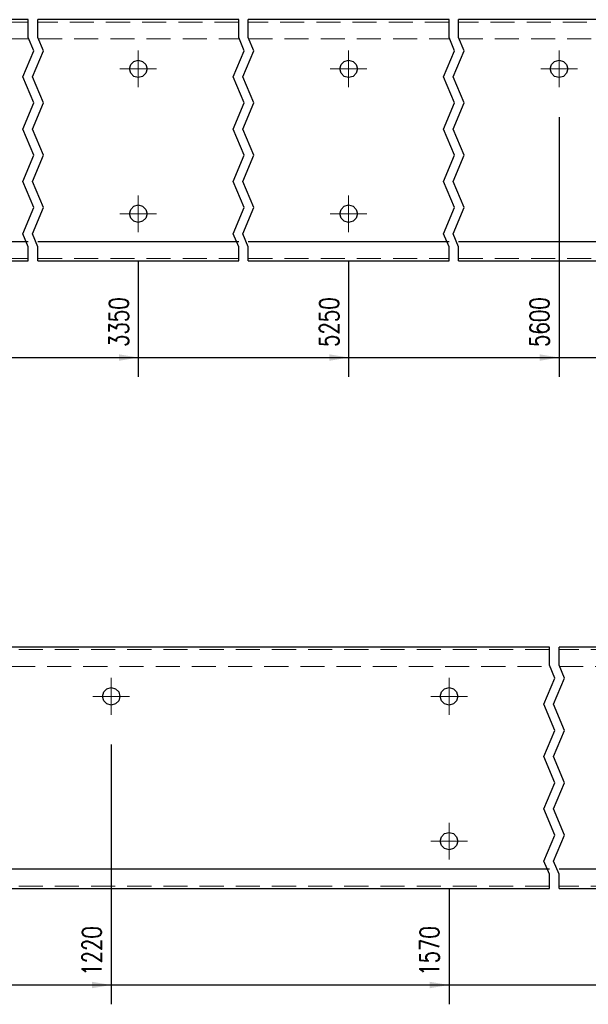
# Model space of a CAD drawing. Header units: millimetres. Extents: x -136 to 717, y 10101 to 10771.
# Tile 6 of 39: x -28 to 31, y 10300 to 10402. Entities that reach past the tile are written whole.
import ezdxf

# ---------------------------------------------------------------- set-up
doc = ezdxf.new("R2010")
doc.units = ezdxf.units.MM
doc.header["$LTSCALE"] = 10
doc.linetypes.add('HIDDEN', pattern=[0.375, 0.25, -0.125])
doc.linetypes.add('MITTE', pattern=[2, 1.25, -0.25, 0.25, -0.25])
doc.layers.get('Defpoints').update_dxf_attribs({"color": 1})
for name, color, linetype, lineweight in [('PS_Bolt', 4, 'Continuous', 13), ('PS_DIM', 4, 'Continuous', 13), ('PS_Hidden', 2, 'HIDDEN', 9), ('PS_Mid', 5, 'MITTE', 15), ('PS_Shape', 161, 'Continuous', 30), ('PS_SOLID', 7, 'Continuous', 30)]:
    doc.layers.add(name, color=color, linetype=linetype, lineweight=lineweight)
doc.styles.add('simplex', font='simplex.shx', dxfattribs={"width": 0.75})
doc.dimstyles.new('1_10_GŁ_DS1-LS10', dxfattribs={"dimtxt": 2, "dimasz": 2, "dimexe": 2, "dimexo": 5, "dimgap": 1, "dimtad": 1, "dimjust": 4, "dimdec": 0, "dimlfac": 10, "dimtxsty": 'simplex', "dimblk1": 'NONE', "dimsah": 1, "dimcen": 2, "dimclrd": 256, "dimclre": 256, "dimclrt": 3, "dimadec": 1, "dimazin": 0, "dimtfac": 1, "dimtdec": 0, "dimtmove": 2, "dimatfit": 3, "dimfxl": 1, "dimarcsym": 0})

# ---------------------------------------------------------------- blocks, each defined once
blk = doc.blocks.new('*D97')
at = {"layer": 'Defpoints', "color": 0, "transparency": 16777216}
for p in [(-15.64, 10381.67), (-92.04, 10376.77), (-15.64, 10366.77)]:
    blk.add_point(p, dxfattribs=at)
at = {"layer": 'PS_DIM', "lineweight": -2, "transparency": 16777216}
for p, q in [((-15.64, 10376.67), (-15.64, 10364.77)), ((-92.04, 10371.77), (-92.04, 10364.77)), ((-92.04, 10366.77), (-17.64, 10366.77))]:
    blk.add_line(p, q, dxfattribs=at)
at = {"layer": 'PS_DIM', "transparency": 16777216}
blk.add_solid([(-17.64, 10367.1), (-17.64, 10366.43), (-15.64, 10366.77)], dxfattribs=at)
at = {"layer": 'PS_DIM', "color": 3, "transparency": 16777216, "insert": (-17.66, 10370.43), "char_height": 2, "attachment_point": 5, "rotation": 90, "style": 'simplex'}
blk.add_mtext('3350', dxfattribs=at)
blk = doc.blocks.new('_None')
blk = doc.blocks.new('*D98')
at = {"layer": 'Defpoints', "color": 0, "transparency": 16777216}
for p in [(6.16, 10381.67), (-92.04, 10376.77), (6.16, 10366.77)]:
    blk.add_point(p, dxfattribs=at)
at = {"layer": 'PS_DIM', "lineweight": -2, "transparency": 16777216}
for p, q in [((6.16, 10376.67), (6.16, 10364.77)), ((-92.04, 10371.77), (-92.04, 10364.77)), ((-92.04, 10366.77), (4.16, 10366.77))]:
    blk.add_line(p, q, dxfattribs=at)
at = {"layer": 'PS_DIM', "transparency": 16777216}
blk.add_solid([(4.16, 10367.1), (4.16, 10366.43), (6.16, 10366.77)], dxfattribs=at)
at = {"layer": 'PS_DIM', "color": 3, "transparency": 16777216, "insert": (4.14, 10370.43), "char_height": 2, "attachment_point": 5, "rotation": 90, "style": 'simplex'}
blk.add_mtext('5250', dxfattribs=at)
blk = doc.blocks.new('*D99')
at = {"layer": 'Defpoints', "color": 0, "transparency": 16777216}
for p in [(27.96, 10396.67), (-92.04, 10376.77), (27.96, 10366.77)]:
    blk.add_point(p, dxfattribs=at)
at = {"layer": 'PS_DIM', "lineweight": -2, "transparency": 16777216}
for p, q in [((27.96, 10391.67), (27.96, 10364.77)), ((-92.04, 10371.77), (-92.04, 10364.77)), ((-92.04, 10366.77), (25.96, 10366.77))]:
    blk.add_line(p, q, dxfattribs=at)
at = {"layer": 'PS_DIM', "transparency": 16777216}
blk.add_solid([(25.96, 10367.1), (25.96, 10366.43), (27.96, 10366.77)], dxfattribs=at)
at = {"layer": 'PS_DIM', "color": 3, "transparency": 16777216, "insert": (25.94, 10370.43), "char_height": 2, "attachment_point": 5, "rotation": 90, "style": 'simplex'}
blk.add_mtext('5600', dxfattribs=at)
blk = doc.blocks.new('*D100')
at = {"layer": 'Defpoints', "color": 0, "transparency": 16777216}
for p in [(49.76, 10381.67), (-92.04, 10376.77), (49.76, 10366.77)]:
    blk.add_point(p, dxfattribs=at)
at = {"layer": 'PS_DIM', "lineweight": -2, "transparency": 16777216}
for p, q in [((49.76, 10376.67), (49.76, 10364.77)), ((-92.04, 10371.77), (-92.04, 10364.77)), ((-92.04, 10366.77), (47.76, 10366.77))]:
    blk.add_line(p, q, dxfattribs=at)
at = {"layer": 'PS_DIM', "transparency": 16777216}
blk.add_solid([(47.76, 10367.1), (47.76, 10366.43), (49.76, 10366.77)], dxfattribs=at)
at = {"layer": 'PS_DIM', "color": 3, "transparency": 16777216, "insert": (47.74, 10370.43), "char_height": 2, "attachment_point": 5, "rotation": 90, "style": 'simplex'}
blk.add_mtext('6060', dxfattribs=at)
blk = doc.blocks.new('*D101')
at = {"layer": 'Defpoints', "color": 0, "transparency": 16777216}
for p in [(57.76, 10381.67), (-92.04, 10376.77), (57.76, 10366.77)]:
    blk.add_point(p, dxfattribs=at)
at = {"layer": 'PS_DIM', "lineweight": -2, "transparency": 16777216}
for p, q in [((57.76, 10376.67), (57.76, 10364.77)), ((-92.04, 10371.77), (-92.04, 10364.77)), ((-92.04, 10366.77), (55.76, 10366.77))]:
    blk.add_line(p, q, dxfattribs=at)
at = {"layer": 'PS_DIM', "transparency": 16777216}
blk.add_solid([(55.76, 10367.1), (55.76, 10366.43), (57.76, 10366.77)], dxfattribs=at)
at = {"layer": 'PS_DIM', "color": 3, "transparency": 16777216, "insert": (55.74, 10370.29), "char_height": 2, "attachment_point": 5, "rotation": 90, "style": 'simplex'}
blk.add_mtext('6140', dxfattribs=at)
blk = doc.blocks.new('*D102')
at = {"layer": 'Defpoints', "color": 0, "transparency": 16777216}
for p in [(79.56, 10396.67), (-92.04, 10376.77), (79.56, 10366.77)]:
    blk.add_point(p, dxfattribs=at)
at = {"layer": 'PS_DIM', "lineweight": -2, "transparency": 16777216}
for p, q in [((79.56, 10391.67), (79.56, 10364.77)), ((-92.04, 10371.77), (-92.04, 10364.77)), ((-92.04, 10366.77), (77.56, 10366.77))]:
    blk.add_line(p, q, dxfattribs=at)
at = {"layer": 'PS_DIM', "transparency": 16777216}
blk.add_solid([(77.56, 10367.1), (77.56, 10366.43), (79.56, 10366.77)], dxfattribs=at)
at = {"layer": 'PS_DIM', "color": 3, "transparency": 16777216, "insert": (77.54, 10370.43), "char_height": 2, "attachment_point": 5, "rotation": 90, "style": 'simplex'}
blk.add_mtext('6600', dxfattribs=at)
blk = doc.blocks.new('*D103')
at = {"layer": 'Defpoints', "color": 0, "transparency": 16777216}
for p in [(98.56, 10381.67), (-92.04, 10376.77), (98.56, 10366.77)]:
    blk.add_point(p, dxfattribs=at)
at = {"layer": 'PS_DIM', "lineweight": -2, "transparency": 16777216}
for p, q in [((98.56, 10376.67), (98.56, 10364.77)), ((-92.04, 10371.77), (-92.04, 10364.77)), ((-92.04, 10366.77), (96.56, 10366.77))]:
    blk.add_line(p, q, dxfattribs=at)
at = {"layer": 'PS_DIM', "transparency": 16777216}
blk.add_solid([(96.56, 10367.1), (96.56, 10366.43), (98.56, 10366.77)], dxfattribs=at)
at = {"layer": 'PS_DIM', "color": 3, "transparency": 16777216, "insert": (96.54, 10370.43), "char_height": 2, "attachment_point": 5, "rotation": 90, "style": 'simplex'}
blk.add_mtext('6790', dxfattribs=at)
blk = doc.blocks.new('*D104')
at = {"layer": 'Defpoints', "color": 0, "transparency": 16777216}
for p in [(-92.04, 10376.77), (101.56, 10376.77), (101.56, 10366.77)]:
    blk.add_point(p, dxfattribs=at)
at = {"layer": 'PS_DIM', "lineweight": -2, "transparency": 16777216}
for p, q in [((-92.04, 10371.77), (-92.04, 10364.77)), ((101.56, 10371.77), (101.56, 10364.77)), ((-92.04, 10366.77), (99.56, 10366.77))]:
    blk.add_line(p, q, dxfattribs=at)
at = {"layer": 'PS_DIM', "transparency": 16777216}
blk.add_solid([(99.56, 10367.1), (99.56, 10366.43), (101.56, 10366.77)], dxfattribs=at)
at = {"layer": 'PS_DIM', "color": 3, "transparency": 16777216, "insert": (100.14, 10370.51), "char_height": 2, "attachment_point": 5, "rotation": 90, "style": 'simplex'}
blk.add_mtext('6820', dxfattribs=at)
blk = doc.blocks.new('*D116')
at = {"layer": 'Defpoints', "color": 0, "transparency": 16777216}
for p in [(-18.44, 10331.67), (-92.04, 10311.77), (-18.44, 10301.77)]:
    blk.add_point(p, dxfattribs=at)
at = {"layer": 'PS_DIM', "lineweight": -2, "transparency": 16777216}
for p, q in [((-18.44, 10326.67), (-18.44, 10299.77)), ((-92.04, 10306.77), (-92.04, 10299.77)), ((-92.04, 10301.77), (-20.44, 10301.77))]:
    blk.add_line(p, q, dxfattribs=at)
at = {"layer": 'PS_DIM', "transparency": 16777216}
blk.add_solid([(-20.44, 10302.1), (-20.44, 10301.43), (-18.44, 10301.77)], dxfattribs=at)
at = {"layer": 'PS_DIM', "color": 3, "transparency": 16777216, "insert": (-20.46, 10305.29), "char_height": 2, "attachment_point": 5, "rotation": 90, "style": 'simplex'}
blk.add_mtext('1220', dxfattribs=at)
blk = doc.blocks.new('*D117')
at = {"layer": 'Defpoints', "color": 0, "transparency": 16777216}
for p in [(16.56, 10316.67), (-92.04, 10311.77), (16.56, 10301.77)]:
    blk.add_point(p, dxfattribs=at)
at = {"layer": 'PS_DIM', "lineweight": -2, "transparency": 16777216}
for p, q in [((16.56, 10311.67), (16.56, 10299.77)), ((-92.04, 10306.77), (-92.04, 10299.77)), ((-92.04, 10301.77), (14.56, 10301.77))]:
    blk.add_line(p, q, dxfattribs=at)
at = {"layer": 'PS_DIM', "transparency": 16777216}
blk.add_solid([(14.56, 10302.1), (14.56, 10301.43), (16.56, 10301.77)], dxfattribs=at)
at = {"layer": 'PS_DIM', "color": 3, "transparency": 16777216, "insert": (14.54, 10305.29), "char_height": 2, "attachment_point": 5, "rotation": 90, "style": 'simplex'}
blk.add_mtext('1570', dxfattribs=at)
blk = doc.blocks.new('*D118')
at = {"layer": 'Defpoints', "color": 0, "transparency": 16777216}
for p in [(38.36, 10316.67), (-92.04, 10311.77), (38.36, 10301.77)]:
    blk.add_point(p, dxfattribs=at)
at = {"layer": 'PS_DIM', "lineweight": -2, "transparency": 16777216}
for p, q in [((38.36, 10311.67), (38.36, 10299.77)), ((-92.04, 10306.77), (-92.04, 10299.77)), ((-92.04, 10301.77), (36.36, 10301.77))]:
    blk.add_line(p, q, dxfattribs=at)
at = {"layer": 'PS_DIM', "transparency": 16777216}
blk.add_solid([(36.36, 10302.1), (36.36, 10301.43), (38.36, 10301.77)], dxfattribs=at)
at = {"layer": 'PS_DIM', "color": 3, "transparency": 16777216, "insert": (36.34, 10305.43), "char_height": 2, "attachment_point": 5, "rotation": 90, "style": 'simplex'}
blk.add_mtext('2280', dxfattribs=at)
blk = doc.blocks.new('*D119')
at = {"layer": 'Defpoints', "color": 0, "transparency": 16777216}
for p in [(60.16, 10316.67), (-92.04, 10311.77), (60.16, 10301.77)]:
    blk.add_point(p, dxfattribs=at)
at = {"layer": 'PS_DIM', "lineweight": -2, "transparency": 16777216}
for p, q in [((60.16, 10311.67), (60.16, 10299.77)), ((-92.04, 10306.77), (-92.04, 10299.77)), ((-92.04, 10301.77), (58.16, 10301.77))]:
    blk.add_line(p, q, dxfattribs=at)
at = {"layer": 'PS_DIM', "transparency": 16777216}
blk.add_solid([(58.16, 10302.1), (58.16, 10301.43), (60.16, 10301.77)], dxfattribs=at)
at = {"layer": 'PS_DIM', "color": 3, "transparency": 16777216, "insert": (58.14, 10305.43), "char_height": 2, "attachment_point": 5, "rotation": 90, "style": 'simplex'}
blk.add_mtext('3470', dxfattribs=at)
blk = doc.blocks.new('*D120')
at = {"layer": 'Defpoints', "color": 0, "transparency": 16777216}
for p in [(81.96, 10316.67), (-92.04, 10311.77), (81.96, 10301.77)]:
    blk.add_point(p, dxfattribs=at)
at = {"layer": 'PS_DIM', "lineweight": -2, "transparency": 16777216}
for p, q in [((81.96, 10311.67), (81.96, 10299.77)), ((-92.04, 10306.77), (-92.04, 10299.77)), ((-92.04, 10301.77), (79.96, 10301.77))]:
    blk.add_line(p, q, dxfattribs=at)
at = {"layer": 'PS_DIM', "transparency": 16777216}
blk.add_solid([(79.96, 10302.1), (79.96, 10301.43), (81.96, 10301.77)], dxfattribs=at)
at = {"layer": 'PS_DIM', "color": 3, "transparency": 16777216, "insert": (79.94, 10305.43), "char_height": 2, "attachment_point": 5, "rotation": 90, "style": 'simplex'}
blk.add_mtext('4360', dxfattribs=at)
blk = doc.blocks.new('*D121')
at = {"layer": 'Defpoints', "color": 0, "transparency": 16777216}
for p in [(103.76, 10316.67), (-92.04, 10311.77), (103.76, 10301.77)]:
    blk.add_point(p, dxfattribs=at)
at = {"layer": 'PS_DIM', "lineweight": -2, "transparency": 16777216}
for p, q in [((103.76, 10311.67), (103.76, 10299.77)), ((-92.04, 10306.77), (-92.04, 10299.77)), ((-92.04, 10301.77), (101.76, 10301.77))]:
    blk.add_line(p, q, dxfattribs=at)
at = {"layer": 'PS_DIM', "transparency": 16777216}
blk.add_solid([(101.76, 10302.1), (101.76, 10301.43), (103.76, 10301.77)], dxfattribs=at)
at = {"layer": 'PS_DIM', "color": 3, "transparency": 16777216, "insert": (101.74, 10305.43), "char_height": 2, "attachment_point": 5, "rotation": 90, "style": 'simplex'}
blk.add_mtext('5280', dxfattribs=at)
blk = doc.blocks.new('*D122')
at = {"layer": 'Defpoints', "color": 0, "transparency": 16777216}
for p in [(140.76, 10316.67), (-92.04, 10311.77), (140.76, 10301.77)]:
    blk.add_point(p, dxfattribs=at)
at = {"layer": 'PS_DIM', "lineweight": -2, "transparency": 16777216}
for p, q in [((140.76, 10311.67), (140.76, 10299.77)), ((-92.04, 10306.77), (-92.04, 10299.77)), ((-92.04, 10301.77), (138.76, 10301.77))]:
    blk.add_line(p, q, dxfattribs=at)
at = {"layer": 'PS_DIM', "transparency": 16777216}
blk.add_solid([(138.76, 10302.1), (138.76, 10301.43), (140.76, 10301.77)], dxfattribs=at)
at = {"layer": 'PS_DIM', "color": 3, "transparency": 16777216, "insert": (138.74, 10305.43), "char_height": 2, "attachment_point": 5, "rotation": 90, "style": 'simplex'}
blk.add_mtext('5650', dxfattribs=at)
blk = doc.blocks.new('*D123')
at = {"layer": 'Defpoints', "color": 0, "transparency": 16777216}
for p in [(162.56, 10316.67), (-92.04, 10311.77), (162.56, 10301.77)]:
    blk.add_point(p, dxfattribs=at)
at = {"layer": 'PS_DIM', "lineweight": -2, "transparency": 16777216}
for p, q in [((162.56, 10311.67), (162.56, 10299.77)), ((-92.04, 10306.77), (-92.04, 10299.77)), ((-92.04, 10301.77), (160.56, 10301.77))]:
    blk.add_line(p, q, dxfattribs=at)
at = {"layer": 'PS_DIM', "transparency": 16777216}
blk.add_solid([(160.56, 10302.1), (160.56, 10301.43), (162.56, 10301.77)], dxfattribs=at)
at = {"layer": 'PS_DIM', "color": 3, "transparency": 16777216, "insert": (160.54, 10305.29), "char_height": 2, "attachment_point": 5, "rotation": 90, "style": 'simplex'}
blk.add_mtext('6180', dxfattribs=at)
blk = doc.blocks.new('*D124')
at = {"layer": 'Defpoints', "color": 0, "transparency": 16777216}
for p in [(170.56, 10316.67), (-92.04, 10311.77), (170.56, 10301.77)]:
    blk.add_point(p, dxfattribs=at)
at = {"layer": 'PS_DIM', "lineweight": -2, "transparency": 16777216}
for p, q in [((170.56, 10311.67), (170.56, 10299.77)), ((-92.04, 10306.77), (-92.04, 10299.77)), ((-92.04, 10301.77), (168.56, 10301.77))]:
    blk.add_line(p, q, dxfattribs=at)
at = {"layer": 'PS_DIM', "transparency": 16777216}
blk.add_solid([(168.56, 10302.1), (168.56, 10301.43), (170.56, 10301.77)], dxfattribs=at)
at = {"layer": 'PS_DIM', "color": 3, "transparency": 16777216, "insert": (168.54, 10305.43), "char_height": 2, "attachment_point": 5, "rotation": 90, "style": 'simplex'}
blk.add_mtext('6260', dxfattribs=at)
blk = doc.blocks.new('*D125')
at = {"layer": 'Defpoints', "color": 0, "transparency": 16777216}
for p in [(192.36, 10316.67), (-92.04, 10311.77), (192.36, 10301.77)]:
    blk.add_point(p, dxfattribs=at)
at = {"layer": 'PS_DIM', "lineweight": -2, "transparency": 16777216}
for p, q in [((192.36, 10311.67), (192.36, 10299.77)), ((-92.04, 10306.77), (-92.04, 10299.77)), ((-92.04, 10301.77), (190.36, 10301.77))]:
    blk.add_line(p, q, dxfattribs=at)
at = {"layer": 'PS_DIM', "transparency": 16777216}
blk.add_solid([(190.36, 10302.1), (190.36, 10301.43), (192.36, 10301.77)], dxfattribs=at)
at = {"layer": 'PS_DIM', "color": 3, "transparency": 16777216, "insert": (190.34, 10305.43), "char_height": 2, "attachment_point": 5, "rotation": 90, "style": 'simplex'}
blk.add_mtext('6790', dxfattribs=at)
blk = doc.blocks.new('*D126')
at = {"layer": 'Defpoints', "color": 0, "transparency": 16777216}
for p in [(-92.04, 10311.77), (195.36, 10311.77), (195.36, 10301.77)]:
    blk.add_point(p, dxfattribs=at)
at = {"layer": 'PS_DIM', "lineweight": -2, "transparency": 16777216}
for p, q in [((-92.04, 10306.77), (-92.04, 10299.77)), ((195.36, 10306.77), (195.36, 10299.77)), ((-92.04, 10301.77), (-94.04, 10301.77)), ((-92.04, 10301.77), (195.36, 10301.77)), ((197.36, 10301.77), (199.36, 10301.77))]:
    blk.add_line(p, q, dxfattribs=at)
at = {"layer": 'PS_DIM', "transparency": 16777216}
blk.add_solid([(197.36, 10302.1), (197.36, 10301.43), (195.36, 10301.77)], dxfattribs=at)
at = {"layer": 'PS_DIM', "color": 3, "transparency": 16777216, "insert": (193.74, 10305.4), "char_height": 2, "attachment_point": 5, "rotation": 90, "style": 'simplex'}
blk.add_mtext('6820', dxfattribs=at)
blk = doc.blocks.new('*X427')
at = {"color": 1}
for p, q in [((-27.04, 10399.91), (-27.04, 10401.77)), ((-26.04, 10399.91), (-26.04, 10401.77)), ((-5.24, 10399.91), (-5.24, 10401.77)), ((-4.24, 10399.91), (-4.24, 10401.77)), ((16.56, 10399.91), (16.56, 10401.77)), ((17.56, 10399.91), (17.56, 10401.77)), ((-26.46, 10398.55), (-27.04, 10399.91)), ((-25.46, 10398.55), (-26.04, 10399.91)), ((-4.66, 10398.55), (-5.24, 10399.91)), ((-3.66, 10398.55), (-4.24, 10399.91)), ((17.14, 10398.55), (16.56, 10399.91)), ((18.14, 10398.55), (17.56, 10399.91)), ((-27.61, 10395.85), (-26.46, 10398.55)), ((-26.61, 10395.85), (-25.46, 10398.55)), ((-5.81, 10395.85), (-4.66, 10398.55)), ((-4.81, 10395.85), (-3.66, 10398.55)), ((15.99, 10395.85), (17.14, 10398.55)), ((16.99, 10395.85), (18.14, 10398.55)), ((-26.46, 10393.14), (-27.61, 10395.85)), ((-25.46, 10393.14), (-26.61, 10395.85)), ((-4.66, 10393.14), (-5.81, 10395.85)), ((-3.66, 10393.14), (-4.81, 10395.85)), ((17.14, 10393.14), (15.99, 10395.85)), ((18.14, 10393.14), (16.99, 10395.85)), ((-27.61, 10390.43), (-26.46, 10393.14)), ((-26.61, 10390.43), (-25.46, 10393.14)), ((-5.81, 10390.43), (-4.66, 10393.14)), ((-4.81, 10390.43), (-3.66, 10393.14)), ((15.99, 10390.43), (17.14, 10393.14)), ((16.99, 10390.43), (18.14, 10393.14)), ((-26.46, 10387.72), (-27.61, 10390.43)), ((-25.46, 10387.72), (-26.61, 10390.43)), ((-4.66, 10387.72), (-5.81, 10390.43)), ((-3.66, 10387.72), (-4.81, 10390.43)), ((17.14, 10387.72), (15.99, 10390.43)), ((18.14, 10387.72), (16.99, 10390.43)), ((-27.61, 10385.01), (-26.46, 10387.72)), ((-26.61, 10385.01), (-25.46, 10387.72)), ((-5.81, 10385.01), (-4.66, 10387.72)), ((-4.81, 10385.01), (-3.66, 10387.72)), ((15.99, 10385.01), (17.14, 10387.72)), ((16.99, 10385.01), (18.14, 10387.72)), ((-26.46, 10382.3), (-27.61, 10385.01)), ((-25.46, 10382.3), (-26.61, 10385.01)), ((-4.66, 10382.3), (-5.81, 10385.01)), ((-3.66, 10382.3), (-4.81, 10385.01)), ((17.14, 10382.3), (15.99, 10385.01)), ((18.14, 10382.3), (16.99, 10385.01)), ((-27.61, 10379.59), (-26.46, 10382.3)), ((-26.61, 10379.59), (-25.46, 10382.3)), ((-5.81, 10379.59), (-4.66, 10382.3)), ((-4.81, 10379.59), (-3.66, 10382.3)), ((15.99, 10379.59), (17.14, 10382.3)), ((16.99, 10379.59), (18.14, 10382.3)), ((-27.04, 10378.24), (-27.61, 10379.59)), ((-26.04, 10378.24), (-26.61, 10379.59)), ((-5.24, 10378.24), (-5.81, 10379.59)), ((-4.24, 10378.24), (-4.81, 10379.59)), ((16.56, 10378.24), (15.99, 10379.59)), ((17.56, 10378.24), (16.99, 10379.59)), ((-27.04, 10376.77), (-27.04, 10378.24)), ((-26.04, 10376.77), (-26.04, 10378.24)), ((-5.24, 10376.77), (-5.24, 10378.24)), ((-4.24, 10376.77), (-4.24, 10378.24)), ((16.56, 10376.77), (16.56, 10378.24)), ((17.56, 10376.77), (17.56, 10378.24))]:
    blk.add_line(p, q, dxfattribs=at)
at = {"layer": 'PS_Hidden', "color": 2, "linetype": 'HIDDEN'}
for p, q in [((-27.04, 10401.52), (-47.84, 10401.52)), ((-5.24, 10401.52), (-26.04, 10401.52)), ((16.56, 10401.52), (-4.24, 10401.52)), ((38.36, 10401.52), (17.56, 10401.52)), ((-47.84, 10399.77), (-27.04, 10399.77)), ((-26.04, 10399.77), (-5.24, 10399.77)), ((-4.24, 10399.77), (16.56, 10399.77)), ((17.56, 10399.77), (38.36, 10399.77)), ((-47.84, 10377.02), (-27.04, 10377.02)), ((-26.04, 10377.02), (-5.24, 10377.02)), ((-4.24, 10377.02), (16.56, 10377.02)), ((17.56, 10377.02), (38.36, 10377.02))]:
    blk.add_line(p, q, dxfattribs=at)
at = {"layer": 'PS_Mid', "color": 5, "linetype": 'MITTE'}
for p, q in [((-15.64, 10398.57), (-15.64, 10394.77)), ((6.16, 10398.57), (6.16, 10394.77)), ((27.96, 10398.57), (27.96, 10394.77)), ((-13.74, 10396.67), (-17.54, 10396.67)), ((8.06, 10396.67), (4.26, 10396.67)), ((29.86, 10396.67), (26.06, 10396.67)), ((-15.64, 10383.57), (-15.64, 10379.77)), ((6.16, 10383.57), (6.16, 10379.77)), ((-13.74, 10381.67), (-17.54, 10381.67)), ((8.06, 10381.67), (4.26, 10381.67))]:
    blk.add_line(p, q, dxfattribs=at)
at = {"layer": 'PS_SOLID', "color": 7, "linetype": 'Continuous'}
for p, q in [((-27.04, 10401.77), (-37.44, 10401.77)), ((-15.64, 10401.77), (-26.04, 10401.77)), ((-5.24, 10401.77), (-15.64, 10401.77)), ((6.16, 10401.77), (-4.24, 10401.77)), ((16.56, 10401.77), (6.16, 10401.77)), ((27.96, 10401.77), (17.56, 10401.77)), ((38.36, 10401.77), (27.96, 10401.77)), ((-16.54, 10396.67), (-16.42, 10397.12)), ((-16.42, 10397.12), (-16.09, 10397.45)), ((-16.09, 10397.45), (-15.64, 10397.57)), ((-15.64, 10397.57), (-15.19, 10397.45)), ((-15.19, 10397.45), (-14.86, 10397.12)), ((-14.86, 10397.12), (-14.74, 10396.67)), ((5.26, 10396.67), (5.38, 10397.12)), ((5.38, 10397.12), (5.71, 10397.45)), ((5.71, 10397.45), (6.16, 10397.57)), ((6.16, 10397.57), (6.61, 10397.45)), ((6.61, 10397.45), (6.94, 10397.12)), ((6.94, 10397.12), (7.06, 10396.67)), ((27.06, 10396.67), (27.18, 10397.12)), ((27.18, 10397.12), (27.51, 10397.45)), ((27.51, 10397.45), (27.96, 10397.57)), ((27.96, 10397.57), (28.41, 10397.45)), ((28.41, 10397.45), (28.74, 10397.12)), ((28.74, 10397.12), (28.86, 10396.67)), ((-16.42, 10396.22), (-16.54, 10396.67)), ((-16.09, 10395.89), (-16.42, 10396.22)), ((-15.64, 10395.77), (-16.09, 10395.89)), ((-15.19, 10395.89), (-15.64, 10395.77)), ((-14.86, 10396.22), (-15.19, 10395.89)), ((-14.74, 10396.67), (-14.86, 10396.22)), ((5.38, 10396.22), (5.26, 10396.67)), ((5.71, 10395.89), (5.38, 10396.22)), ((6.16, 10395.77), (5.71, 10395.89)), ((6.61, 10395.89), (6.16, 10395.77)), ((6.94, 10396.22), (6.61, 10395.89)), ((7.06, 10396.67), (6.94, 10396.22)), ((27.18, 10396.22), (27.06, 10396.67)), ((27.51, 10395.89), (27.18, 10396.22)), ((27.96, 10395.77), (27.51, 10395.89)), ((28.41, 10395.89), (27.96, 10395.77)), ((28.74, 10396.22), (28.41, 10395.89)), ((28.86, 10396.67), (28.74, 10396.22)), ((-16.54, 10381.67), (-16.42, 10382.12)), ((-16.42, 10381.22), (-16.54, 10381.67)), ((-16.42, 10382.12), (-16.09, 10382.45)), ((-16.09, 10382.45), (-15.64, 10382.57)), ((-15.64, 10382.57), (-15.19, 10382.45)), ((-15.19, 10382.45), (-14.86, 10382.12)), ((-14.86, 10382.12), (-14.74, 10381.67)), ((-14.74, 10381.67), (-14.86, 10381.22)), ((5.26, 10381.67), (5.38, 10382.12)), ((5.38, 10381.22), (5.26, 10381.67)), ((5.38, 10382.12), (5.71, 10382.45)), ((5.71, 10382.45), (6.16, 10382.57)), ((6.16, 10382.57), (6.61, 10382.45)), ((6.61, 10382.45), (6.94, 10382.12)), ((6.94, 10382.12), (7.06, 10381.67)), ((7.06, 10381.67), (6.94, 10381.22)), ((-16.09, 10380.89), (-16.42, 10381.22)), ((-15.64, 10380.77), (-16.09, 10380.89)), ((-15.19, 10380.89), (-15.64, 10380.77)), ((-14.86, 10381.22), (-15.19, 10380.89)), ((5.71, 10380.89), (5.38, 10381.22)), ((6.16, 10380.77), (5.71, 10380.89)), ((6.61, 10380.89), (6.16, 10380.77)), ((6.94, 10381.22), (6.61, 10380.89)), ((-27.04, 10378.77), (-47.84, 10378.77)), ((-5.24, 10378.77), (-26.04, 10378.77)), ((16.56, 10378.77), (-4.24, 10378.77)), ((38.36, 10378.77), (17.56, 10378.77)), ((-47.84, 10376.77), (-27.04, 10376.77)), ((-26.04, 10376.77), (-5.24, 10376.77)), ((-4.24, 10376.77), (16.56, 10376.77)), ((17.56, 10376.77), (38.36, 10376.77))]:
    blk.add_line(p, q, dxfattribs=at)
blk = doc.blocks.new('*X428')
at = {"color": 3, "linetype": 'Continuous'}
blk.add_line((6.16, 10381.67), (6.16, 10381.67), dxfattribs=at)
blk.add_line((6.16, 10381.67), (6.16, 10381.67), dxfattribs=at)
blk.add_line((6.16, 10381.67), (6.16, 10381.67), dxfattribs=at)
blk.add_line((6.16, 10381.67), (6.16, 10381.67), dxfattribs=at)
blk.add_line((6.16, 10381.67), (6.16, 10381.67), dxfattribs=at)
blk = doc.blocks.new('*X429')
at = {"color": 3, "linetype": 'Continuous'}
blk.add_line((6.16, 10396.67), (6.16, 10396.67), dxfattribs=at)
blk.add_line((6.16, 10396.67), (6.16, 10396.67), dxfattribs=at)
blk.add_line((6.16, 10396.67), (6.16, 10396.67), dxfattribs=at)
blk.add_line((6.16, 10396.67), (6.16, 10396.67), dxfattribs=at)
blk.add_line((6.16, 10396.67), (6.16, 10396.67), dxfattribs=at)
blk = doc.blocks.new('*X447')
at = {"color": 3, "linetype": 'Continuous'}
blk.add_line((16.56, 10316.67), (16.56, 10316.67), dxfattribs=at)
blk.add_line((16.56, 10316.67), (16.56, 10316.67), dxfattribs=at)
blk.add_line((16.56, 10316.67), (16.56, 10316.67), dxfattribs=at)
blk.add_line((16.56, 10316.67), (16.56, 10316.67), dxfattribs=at)
blk.add_line((16.56, 10316.67), (16.56, 10316.67), dxfattribs=at)
blk = doc.blocks.new('*X448')
at = {"color": 3, "linetype": 'Continuous'}
blk.add_line((16.56, 10331.67), (16.56, 10331.67), dxfattribs=at)
blk.add_line((16.56, 10331.67), (16.56, 10331.67), dxfattribs=at)
blk.add_line((16.56, 10331.67), (16.56, 10331.67), dxfattribs=at)
blk.add_line((16.56, 10331.67), (16.56, 10331.67), dxfattribs=at)
blk.add_line((16.56, 10331.67), (16.56, 10331.67), dxfattribs=at)
blk = doc.blocks.new('*X450')
at = {"color": 1}
for p, q in [((26.96, 10334.91), (26.96, 10336.77)), ((27.96, 10334.91), (27.96, 10336.77)), ((27.54, 10333.55), (26.96, 10334.91)), ((28.54, 10333.55), (27.96, 10334.91)), ((26.39, 10330.85), (27.54, 10333.55)), ((27.39, 10330.85), (28.54, 10333.55)), ((27.54, 10328.14), (26.39, 10330.85)), ((28.54, 10328.14), (27.39, 10330.85)), ((26.39, 10325.43), (27.54, 10328.14)), ((27.39, 10325.43), (28.54, 10328.14)), ((27.54, 10322.72), (26.39, 10325.43)), ((28.54, 10322.72), (27.39, 10325.43)), ((26.39, 10320.01), (27.54, 10322.72)), ((27.39, 10320.01), (28.54, 10322.72)), ((27.54, 10317.3), (26.39, 10320.01)), ((28.54, 10317.3), (27.39, 10320.01)), ((26.39, 10314.59), (27.54, 10317.3)), ((27.39, 10314.59), (28.54, 10317.3)), ((26.96, 10313.24), (26.39, 10314.59)), ((27.96, 10313.24), (27.39, 10314.59)), ((26.96, 10311.77), (26.96, 10313.24)), ((27.96, 10311.77), (27.96, 10313.24))]:
    blk.add_line(p, q, dxfattribs=at)
at = {"layer": 'PS_Hidden', "color": 2, "linetype": 'HIDDEN'}
for p, q in [((26.96, 10336.52), (-28.84, 10336.52)), ((48.76, 10336.52), (27.96, 10336.52)), ((-28.84, 10334.77), (26.96, 10334.77)), ((27.96, 10334.77), (48.76, 10334.77)), ((26.96, 10312.02), (-28.84, 10312.02)), ((48.76, 10312.02), (27.96, 10312.02))]:
    blk.add_line(p, q, dxfattribs=at)
at = {"layer": 'PS_Mid', "color": 5, "linetype": 'MITTE'}
for p, q in [((-18.44, 10333.57), (-18.44, 10329.77)), ((16.56, 10333.57), (16.56, 10329.77)), ((-16.54, 10331.67), (-20.34, 10331.67)), ((18.46, 10331.67), (14.66, 10331.67)), ((16.56, 10318.57), (16.56, 10314.77)), ((18.46, 10316.67), (14.66, 10316.67))]:
    blk.add_line(p, q, dxfattribs=at)
at = {"layer": 'PS_SOLID', "color": 7, "linetype": 'Continuous'}
for p, q in [((-18.44, 10336.77), (-28.84, 10336.77)), ((16.56, 10336.77), (-18.44, 10336.77)), ((26.96, 10336.77), (16.56, 10336.77)), ((38.36, 10336.77), (27.96, 10336.77)), ((-19.34, 10331.67), (-19.22, 10332.12)), ((-19.22, 10331.22), (-19.34, 10331.67)), ((-19.22, 10332.12), (-18.89, 10332.45)), ((-18.89, 10332.45), (-18.44, 10332.57)), ((-18.44, 10332.57), (-17.99, 10332.45)), ((-17.99, 10332.45), (-17.66, 10332.12)), ((-17.66, 10332.12), (-17.54, 10331.67)), ((-17.54, 10331.67), (-17.66, 10331.22)), ((15.66, 10331.67), (15.78, 10332.12)), ((15.78, 10331.22), (15.66, 10331.67)), ((15.78, 10332.12), (16.11, 10332.45)), ((16.11, 10332.45), (16.56, 10332.57)), ((16.56, 10332.57), (17.01, 10332.45)), ((17.01, 10332.45), (17.34, 10332.12)), ((17.34, 10332.12), (17.46, 10331.67)), ((17.46, 10331.67), (17.34, 10331.22)), ((-18.89, 10330.89), (-19.22, 10331.22)), ((-18.44, 10330.77), (-18.89, 10330.89)), ((-17.99, 10330.89), (-18.44, 10330.77)), ((-17.66, 10331.22), (-17.99, 10330.89)), ((16.11, 10330.89), (15.78, 10331.22)), ((16.56, 10330.77), (16.11, 10330.89)), ((17.01, 10330.89), (16.56, 10330.77)), ((17.34, 10331.22), (17.01, 10330.89)), ((15.78, 10317.12), (16.11, 10317.45)), ((16.11, 10317.45), (16.56, 10317.57)), ((16.56, 10317.57), (17.01, 10317.45)), ((17.01, 10317.45), (17.34, 10317.12)), ((15.66, 10316.67), (15.78, 10317.12)), ((15.78, 10316.22), (15.66, 10316.67)), ((17.34, 10317.12), (17.46, 10316.67)), ((17.46, 10316.67), (17.34, 10316.22)), ((16.11, 10315.89), (15.78, 10316.22)), ((16.56, 10315.77), (16.11, 10315.89)), ((17.01, 10315.89), (16.56, 10315.77)), ((17.34, 10316.22), (17.01, 10315.89)), ((26.96, 10313.77), (-28.84, 10313.77)), ((48.76, 10313.77), (27.96, 10313.77)), ((-28.84, 10311.77), (26.96, 10311.77)), ((27.96, 10311.77), (48.76, 10311.77))]:
    blk.add_line(p, q, dxfattribs=at)

msp = doc.modelspace()

# ---------------------------------------------------------------- block references
at = {"layer": 'PS_Bolt', "color": 3}
for name in ['*X429', '*X428', '*X448', '*X447']:
    msp.add_blockref(name, (0, 0), dxfattribs=at)
at = {"layer": 'PS_Shape', "color": 2}
for name in ['*X427', '*X450']:
    msp.add_blockref(name, (0, 0), dxfattribs=at)

# ---------------------------------------------------------------- dimensions: what is measured, and where the dimension line sits
at = {"layer": 'PS_DIM'}
for base, p1, p2, text, picture, middle in [((27.96, 10366.77), (-92.04, 10376.77), (27.96, 10396.67), '5600', '*D99', (25.94, 10370.43)), ((79.56, 10366.77), (-92.04, 10376.77), (79.56, 10396.67), '6600', '*D102', (77.54, 10370.43)), ((-15.64, 10366.77), (-92.04, 10376.77), (-15.64, 10381.67), '3350', '*D97', (-17.66, 10370.43)), ((6.16, 10366.77), (-92.04, 10376.77), (6.16, 10381.67), '5250', '*D98', (4.14, 10370.43)), ((49.76, 10366.77), (-92.04, 10376.77), (49.76, 10381.67), '6060', '*D100', (47.74, 10370.43)), ((57.76, 10366.77), (-92.04, 10376.77), (57.76, 10381.67), '6140', '*D101', (55.74, 10370.29)), ((98.56, 10366.77), (-92.04, 10376.77), (98.56, 10381.67), '6790', '*D103', (96.54, 10370.43)), ((101.56, 10366.77), (-92.04, 10376.77), (101.56, 10376.77), '6820', '*D104', (100.14, 10370.51)), ((-18.44, 10301.77), (-92.04, 10311.77), (-18.44, 10331.67), '1220', '*D116', (-20.46, 10305.29)), ((16.56, 10301.77), (-92.04, 10311.77), (16.56, 10316.67), '1570', '*D117', (14.54, 10305.29)), ((38.36, 10301.77), (-92.04, 10311.77), (38.36, 10316.67), '2280', '*D118', (36.34, 10305.43)), ((60.16, 10301.77), (-92.04, 10311.77), (60.16, 10316.67), '3470', '*D119', (58.14, 10305.43)), ((81.96, 10301.77), (-92.04, 10311.77), (81.96, 10316.67), '4360', '*D120', (79.94, 10305.43)), ((103.76, 10301.77), (-92.04, 10311.77), (103.76, 10316.67), '5280', '*D121', (101.74, 10305.43)), ((140.76, 10301.77), (-92.04, 10311.77), (140.76, 10316.67), '5650', '*D122', (138.74, 10305.43)), ((162.56, 10301.77), (-92.04, 10311.77), (162.56, 10316.67), '6180', '*D123', (160.54, 10305.29)), ((170.56, 10301.77), (-92.04, 10311.77), (170.56, 10316.67), '6260', '*D124', (168.54, 10305.43)), ((192.36, 10301.77), (-92.04, 10311.77), (192.36, 10316.67), '6790', '*D125', (190.34, 10305.43)), ((195.36, 10301.77), (-92.04, 10311.77), (195.36, 10311.77), '6820', '*D126', (193.74, 10305.4))]:
    dim = msp.add_linear_dim(base=base, p1=p1, p2=p2, text=text, dimstyle='1_10_GŁ_DS1-LS10', dxfattribs=at)
    dim.commit()
    dim.dimension.update_dxf_attribs({"geometry": picture, "text_midpoint": middle, "dimtype": 128, "text_rotation": 90})

doc.saveas('drawing.dxf')
